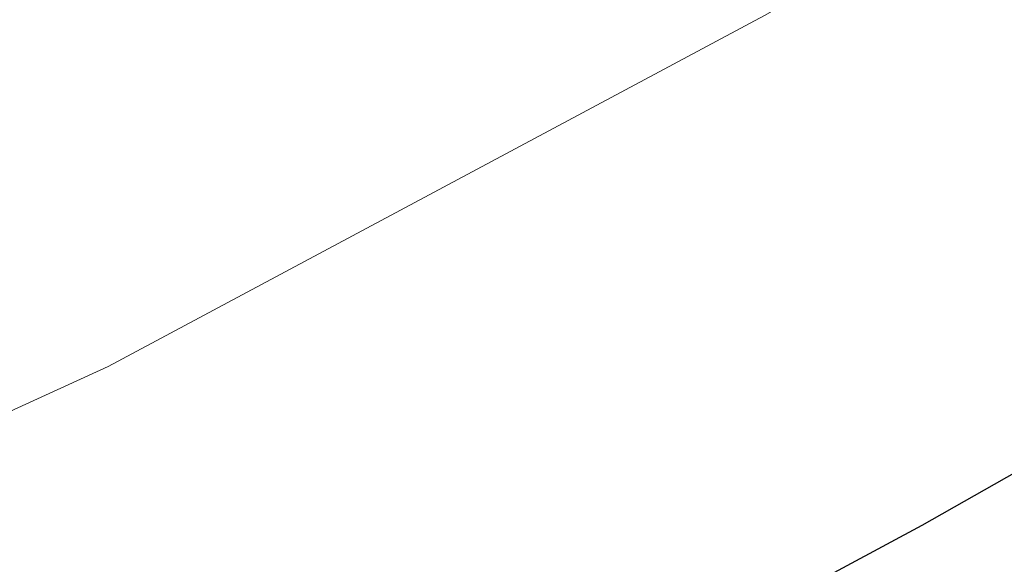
# Model space of a CAD drawing. Extents: x 1620613 to 1693141, y 557269 to 607790.
# Tile 154 of 256: x 1620817.839 to 1620819.08, y 607273.501 to 607274.187. Entities that reach past the tile are written whole.
import ezdxf

# ---------------------------------------------------------------- set-up
doc = ezdxf.new("R2010")
doc.units = 0
doc.header["$LTSCALE"] = 10
doc.header["$MEASUREMENT"] = 0
doc.linetypes.add('DGN Style 2', pattern=[7.346996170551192, 4.408197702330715, -2.938798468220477])
doc.linetypes.add('DGN Style 3', pattern=[10.28579463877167, 7.346996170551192, -2.938798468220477])
for name, color, linetype, lineweight in [('BD_X_Building', 241, 'Continuous', 0), ('DT_X_Contour_Major', 132, 'DGN Style 3', 30), ('DT_X_Contour_Minor', 136, 'DGN Style 3', 0), ('SV_X_Top_of_Bank', 97, 'DGN Style 2', 0)]:
    doc.layers.add(name, color=color, linetype=linetype, lineweight=lineweight)

# ---------------------------------------------------------------- blocks, each defined once
blk = doc.blocks.new('*U1004')
at = {"layer": 'DT_X_Contour_Major', "elevation": 1.400041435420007, "flags": 128}
blk.add_lwpolyline([(-21.93976150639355, 52.43080084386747), (-24.55939365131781, 50.56623233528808), (-25.07324931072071, 50.20075540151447), (-25.49211679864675, 49.90342538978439), (-25.81599611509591, 49.67424229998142), (-26.04488725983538, 49.51320613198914), (-26.5286127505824, 49.17463891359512), (-26.86069815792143, 48.89643813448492), (-27.49416026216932, 48.31576121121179), (-28.42899906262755, 47.43260814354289), (-29.66521455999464, 46.24697893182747), (-33.36362481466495, 42.68199950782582), (-34.63789799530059, 41.43113654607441), (-35.6869098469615, 40.35228222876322), (-36.51066036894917, 39.44543655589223), (-37.10914956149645, 38.71059952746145), (-39.37648935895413, 35.68271356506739), (-39.14461140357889, 34.72440318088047), (-39.11748551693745, 34.53703988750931), (-39.13548412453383, 34.38565445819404), (-39.19860722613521, 34.270246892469), (-39.30685482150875, 34.19081719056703), (-39.65568106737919, 34.02697513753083), (-39.80547600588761, 33.95399467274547), (-39.99324113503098, 33.85793481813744), (-40.21897645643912, 33.73879557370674), (-40.48268196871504, 33.59657693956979), (-41.23652359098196, 33.18655472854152), (-41.48677899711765, 33.04911515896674), (-41.67216399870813, 32.94431310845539), (-41.79267859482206, 32.87214857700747), (-41.8483227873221, 32.83262156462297), (-41.91021342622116, 32.77073289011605), (-41.93535763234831, 32.74787348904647), (-41.9643722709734, 32.72571179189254), (-41.99725734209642, 32.704247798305), (-42.03401284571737, 32.68348150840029), (-42.13718809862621, 32.62903500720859), (-42.17056614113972, 32.6109156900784), (-42.19331882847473, 32.59739261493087), (-42.20544616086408, 32.58846578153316), (-42.20694813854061, 32.58413519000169), (-42.19678627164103, 32.57871526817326), (-42.24759114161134, 32.55830200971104), (-42.40762715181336, 32.50112717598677), (-42.67689430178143, 32.40719076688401), (-43.05539259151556, 32.27649278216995), (-44.2103628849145, 31.87894938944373), (-44.59880446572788, 31.7446870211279), (-44.89790148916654, 31.64005746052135), (-45.107653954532, 31.5650607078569), (-45.22806186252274, 31.51969676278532), (-45.43002354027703, 31.43823665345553), (-45.49723870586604, 31.41096942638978), (-45.5474129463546, 31.39026282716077), (-45.58054626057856, 31.37611685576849), (-45.59663864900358, 31.36853151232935), (-45.61683045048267, 31.35705143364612), (-45.64332445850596, 31.34364673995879), (-45.70766263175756, 31.31204271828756), (-45.80984497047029, 31.26223936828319), (-45.94987147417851, 31.1942366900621), (-46.37373437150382, 30.98863044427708), (-46.60722330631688, 30.88066116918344), (-46.98979293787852, 30.71095802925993), (-47.52144326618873, 30.47952102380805), (-48.2021742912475, 30.18635015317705), (-50.21623128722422, 29.32224934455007), (-51.00338110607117, 28.98437580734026), (-51.85428781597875, 28.61883080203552), (-52.76895141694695, 28.22561432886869), (-53.7473719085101, 27.80472638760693), (-56.44150240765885, 26.64546325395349), (-57.53962421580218, 26.16893911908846), (-58.81339176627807, 25.60881406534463), (-60.26280505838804, 24.96508809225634), (-61.88786409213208, 24.23776120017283), (-66.45554917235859, 22.18675492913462), (-68.09062899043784, 21.45315311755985), (-69.57010463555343, 20.7906023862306), (-70.89397610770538, 20.1991027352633), (-72.06224340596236, 19.67865416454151), (-74.97015063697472, 18.38552608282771), (-76.15826667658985, 17.85616739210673), (-77.54168437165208, 17.23793738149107), (-79.12040372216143, 16.53083605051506), (-80.89442472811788, 15.73486339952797), (-85.88554961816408, 13.49377457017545), (-87.62136641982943, 12.71386338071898), (-89.0854731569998, 12.05494643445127), (-90.27786982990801, 11.51702373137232), (-91.19855643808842, 11.10009527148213), (-93.29144064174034, 10.1496117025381), (-94.07535680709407, 9.793956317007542), (-94.85744215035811, 9.439852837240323), (-95.6376966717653, 9.08730126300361), (-96.4161203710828, 8.736301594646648), (-98.48947580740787, 7.802371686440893), (-99.23885750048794, 7.464915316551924), (-99.93198600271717, 7.152993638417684), (-100.5688613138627, 6.866606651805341), (-101.1494834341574, 6.605754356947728), (-102.6228048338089, 5.94419449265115), (-103.1514858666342, 5.705517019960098), (-103.6325379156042, 5.485654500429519), (-104.065960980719, 5.284606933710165), (-104.4517550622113, 5.102374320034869), (-105.4170339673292, 4.641507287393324), (-105.7694686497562, 4.47372590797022), (-106.1028135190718, 4.316032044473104), (-106.4170685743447, 4.168425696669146), (-106.7122338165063, 4.030906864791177), (-107.4738880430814, 3.677640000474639), (-107.7785452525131, 3.536887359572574), (-108.1212762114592, 3.379579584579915), (-108.502080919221, 3.205716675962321), (-108.9209593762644, 3.015298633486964), (-110.0887335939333, 2.485443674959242), (-110.4712485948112, 2.312849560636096), (-110.7429629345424, 2.192458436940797), (-110.9038766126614, 2.124270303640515), (-110.9539896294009, 2.108285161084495), (-110.9398901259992, 2.13526210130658), (-110.9489432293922, 2.137609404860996), (-110.9866771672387, 2.124418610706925), (-111.0530919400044, 2.095689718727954), (-111.1481875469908, 2.05142272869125), (-111.4400169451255, 1.912659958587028), (-111.5377982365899, 1.866876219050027), (-111.612270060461, 1.833597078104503), (-111.6634324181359, 1.812822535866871), (-111.6912853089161, 1.804552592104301), (-111.7344803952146, 1.799172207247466), (-111.762095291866, 1.790682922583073), (-111.8125436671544, 1.769250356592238), (-111.885825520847, 1.734874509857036), (-111.9819408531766, 1.687555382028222), (-112.2686930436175, 1.544113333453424), (-112.3985299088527, 1.479032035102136), (-112.5729763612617, 1.391369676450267), (-112.7920324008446, 1.281126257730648), (-113.0556980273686, 1.148301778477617), (-114.3902266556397, 0.4757650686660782), (-114.7635977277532, -0.3447833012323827), (-114.8748791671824, -0.5615521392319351), (-115.048707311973, -0.8601950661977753), (-115.2850821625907, -1.240712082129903), (-115.5840037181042, -1.703103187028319), (-116.4645234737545, -3.045311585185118), (-116.8413496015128, -3.571592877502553), (-117.3114381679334, -4.14378045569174), (-117.8747891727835, -4.761874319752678), (-118.5314026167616, -5.425874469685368), (-120.4067217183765, -7.257749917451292), (-121.1277644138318, -7.920910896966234), (-121.8844031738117, -8.536487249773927), (-122.6766379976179, -9.104478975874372), (-123.5044688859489, -9.624886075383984), (-125.7594793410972, -10.94919217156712), (-126.6775372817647, -11.49014861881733), (-127.7404532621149, -12.11978838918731), (-128.9482272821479, -12.83811148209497), (-130.3008593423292, -13.64511789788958), (-134.101022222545, -15.91537943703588), (-135.3573783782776, -16.66637514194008), (-136.276324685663, -17.21666610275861), (-136.8578611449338, -17.56625231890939), (-137.1019877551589, -17.71513379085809), (-137.5155896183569, -17.98126051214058), (-138.0021783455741, -18.29434967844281), (-139.7976898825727, -19.44964814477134), (-142.9226688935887, -21.46037510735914), (-144.2252609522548, -22.26990701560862), (-145.7893028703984, -23.19045751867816), (-147.6147946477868, -24.22202661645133), (-149.7017362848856, -25.36461430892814), (-155.6155137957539, -28.55953961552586), (-157.5561379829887, -29.60797401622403), (-158.9426774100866, -30.35708323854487), (-159.7751320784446, -30.80686728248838), (-160.0535019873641, -30.95732614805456), (-160.0570420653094, -30.95944955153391), (-160.0854222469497, -30.97484128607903), (-160.1679077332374, -31.01942393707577), (-160.3044985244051, -31.09319750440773), (-161.5113554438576, -31.74477505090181), (-161.6256752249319, -31.79949204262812), (-161.6474569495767, -31.80970840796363), (-161.6638079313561, -31.81690736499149), (-161.6747281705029, -31.82108891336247), (-161.6802176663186, -31.8222530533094), (-161.6876153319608, -31.82133421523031), (-161.9299380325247, -31.95611541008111), (-162.6513578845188, -32.3611481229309), (-163.8518748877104, -33.03643235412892), (-165.5314890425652, -33.98196810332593), (-170.6492563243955, -36.86373212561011), (-172.5723847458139, -37.9128201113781), (-174.5034445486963, -38.89876105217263), (-176.4424357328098, -39.82155494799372), (-178.3893582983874, -40.68120179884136), (-183.5917269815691, -42.88939734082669), (-185.3273554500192, -43.62527062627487), (-186.6324643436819, -44.17674382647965), (-187.5070536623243, -44.54381694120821), (-187.9511234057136, -44.72648997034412), (-188.5612832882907, -44.96775126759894), (-188.7629008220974, -45.04776677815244), (-188.9101335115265, -45.10686733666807), (-189.0029813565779, -45.1450529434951), (-189.0414443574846, -45.16232359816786), (-189.0714992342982, -45.18049207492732), (-189.63210551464, -45.52159093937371), (-190.315957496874, -45.93774475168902), (-191.2688420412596, -46.51763481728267), (-196.3433792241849, -49.60583971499), (-202.8910931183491, -52.39049943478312), (-204.1230099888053, -52.91439581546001), (-205.0125975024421, -53.29265936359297), (-205.5598556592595, -53.52529007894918), (-205.7647844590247, -53.61228796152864), (-205.9841149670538, -53.70441025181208), (-206.304465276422, -53.83896245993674), (-207.5183382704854, -54.3488083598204), (-209.6463221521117, -55.24259532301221), (-210.5580805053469, -55.61734610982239), (-211.697367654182, -56.07125824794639), (-213.0641835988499, -56.60433173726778), (-214.6585283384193, -57.21656657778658), (-219.2134860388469, -58.95474128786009), (-220.7191495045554, -59.52947263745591), (-221.8199216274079, -59.95003565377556), (-222.5158024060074, -60.21643033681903), (-222.806791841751, -60.32865668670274), (-223.0429085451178, -60.42236917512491), (-223.366670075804, -60.54776194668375), (-224.1608671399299, -60.85365589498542), (-225.4254997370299, -61.34005101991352), (-227.1605678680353, -62.00694732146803), (-232.4146635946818, -64.02600569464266), (-234.3447776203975, -64.77087480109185), (-236.194547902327, -65.49118834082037), (-237.9639744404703, -66.18694631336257), (-239.6530572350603, -66.85814871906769), (-244.0501530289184, -68.61528104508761), (-245.5468302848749, -69.21262640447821), (-246.7390402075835, -69.6868132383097), (-247.6267827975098, -70.03784154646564), (-248.2100580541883, -70.26571132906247), (-249.3595022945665, -70.70915271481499), (-249.8617549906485, -70.88904846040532), (-250.5064298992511, -71.09615465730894), (-251.2935270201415, -71.33047130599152), (-252.2230463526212, -71.59199840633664), (-254.8916608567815, -72.32568460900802), (-255.9925903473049, -72.5987218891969), (-257.2939179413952, -72.8675690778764), (-258.7956436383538, -73.13222617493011), (-260.4977674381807, -73.39269318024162), (-265.3039617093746, -74.08168507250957), (-266.1266109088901, -74.56554924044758), (-264.9899128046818, -75.5003978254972), (-261.8938673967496, -76.8862308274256), (-256.8384746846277, -78.72304824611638), (-240.7449643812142, -84.22254058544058), (-235.4237471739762, -86.00029451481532), (-231.5302282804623, -87.20893704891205), (-229.0644077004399, -87.84846818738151), (-228.0262854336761, -87.91888793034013), (-227.1615571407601, -87.34785871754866), (-226.6587336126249, -87.28293034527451), (-225.7988092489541, -87.5164171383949), (-224.581784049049, -88.04831909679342), (-223.0076580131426, -88.87863622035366), (-218.3338541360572, -91.49070210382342), (-216.7270128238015, -92.33611458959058), (-215.4118417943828, -92.91330263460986), (-214.3883410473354, -93.22226623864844), (-213.6565105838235, -93.26300540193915), (-212.0938563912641, -93.0140105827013), (-211.4662516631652, -92.86694058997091), (-210.755428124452, -92.61247672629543), (-209.9613857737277, -92.25061899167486), (-209.0841246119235, -91.78136738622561), (-206.6338030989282, -90.38683794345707), (-205.8058606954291, -89.91874913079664), (-205.159774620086, -89.56037977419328), (-204.6955448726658, -89.31172987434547), (-204.4131714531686, -89.17279943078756), (-203.9026507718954, -88.9486108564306), (-203.5535843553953, -88.8066317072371), (-202.8892756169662, -88.54883569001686), (-201.9097245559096, -88.17522280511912), (-200.6149311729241, -87.68579305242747), (-196.7418257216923, -86.22622455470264), (-195.355017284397, -85.68387052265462), (-194.0994210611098, -85.15148479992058), (-192.9750370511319, -84.62906738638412), (-191.9818652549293, -84.11661828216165), (-189.5083567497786, -82.76337841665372), (-188.5476012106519, -82.26692584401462), (-187.5204659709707, -81.79249802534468), (-186.4269510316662, -81.34009496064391), (-185.2670563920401, -80.90971665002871), (-182.085497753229, -79.79140749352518), (-181.0110235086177, -79.41236451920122), (-180.1737697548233, -79.11396746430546), (-179.5737364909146, -78.89621632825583), (-179.21092371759, -78.759111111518), (-178.5597169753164, -78.50102509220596), (-178.274725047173, -78.3896349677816), (-177.9081543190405, -78.24902910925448), (-177.4600047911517, -78.07920751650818), (-176.9302764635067, -77.88017018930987), (-175.408895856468, -77.31044967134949), (-174.5538751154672, -76.98286888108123), (-173.1298483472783, -76.42741689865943), (-171.1368155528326, -75.64409372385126), (-168.5747767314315, -74.63289935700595), (-160.9839985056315, -71.63255278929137), (-158.4766794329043, -70.64185147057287), (-156.6478058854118, -69.92000744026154), (-155.4973778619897, -69.46702069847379), (-155.0253953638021, -69.28289124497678), (-154.6713694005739, -69.15035575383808), (-154.5121142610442, -69.0797579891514), (-154.2998683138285, -68.96736631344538), (-154.0346315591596, -68.81318072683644), (-153.7164039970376, -68.61720122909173), (-152.7971427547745, -68.0388640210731), (-152.4399201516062, -67.82467224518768), (-152.0576982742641, -67.61584982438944), (-151.6504771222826, -67.41239675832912), (-151.2182566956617, -67.21431304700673), (-150.0323365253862, -66.69324895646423), (-149.3015528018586, -66.38509097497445), (-147.9986417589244, -65.85141509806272), (-146.1236033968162, -65.09222132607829), (-143.6764377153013, -64.10750965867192), (-136.3878261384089, -61.18092135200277), (-133.9313332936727, -60.20287306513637), (-132.028313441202, -59.46366943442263), (-130.6787665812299, -58.96331045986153), (-129.8826927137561, -58.70179614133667), (-128.497793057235, -58.32288416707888), (-128.0267585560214, -58.18077637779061), (-127.6523297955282, -58.03863699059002), (-127.3745067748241, -57.89646600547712), (-127.1932894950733, -57.75426342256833), (-126.5730222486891, -57.09057764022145), (-125.4518074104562, -56.28434362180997), (-125.2397673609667, -56.13298969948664), (-125.0841678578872, -56.02445679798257), (-124.9850089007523, -55.95874491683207), (-124.9422904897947, -55.93585405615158), (-124.9036287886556, -55.93190645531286), (-124.8623317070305, -55.92013990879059), (-124.7674367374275, -55.88780096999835), (-124.6189438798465, -55.83488963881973), (-124.4168531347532, -55.76140591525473), (-123.8064806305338, -55.53801946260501), (-123.6182173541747, -55.46776073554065), (-123.5112069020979, -55.42452439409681), (-123.4854492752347, -55.40831043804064), (-123.5409444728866, -55.41911886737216), (-123.7972687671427, -55.48397119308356), (-123.8427438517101, -55.48782075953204), (-123.786925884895, -55.45073021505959), (-123.6298148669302, -55.37269955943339), (-123.3714107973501, -55.25372879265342), (-122.5472758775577, -54.88188659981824), (-122.2488896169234, -54.74987128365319), (-121.971832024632, -54.6327069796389), (-121.7161031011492, -54.53039368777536), (-121.4817028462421, -54.44293140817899), (-120.8850737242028, -54.22950001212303), (-120.6556228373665, -54.14126993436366), (-120.414742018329, -54.03665324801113), (-120.1624312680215, -53.91564995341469), (-119.8986905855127, -53.77826005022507), (-119.1801421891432, -53.3900381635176), (-118.9409370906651, -53.26113986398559), (-118.7622330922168, -53.16561138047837), (-118.6440301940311, -53.10345271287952), (-118.5863283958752, -53.07466386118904), (-118.5131250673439, -53.04238667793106), (-118.4701447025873, -53.02354976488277), (-118.3961061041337, -52.99124691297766), (-118.2910092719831, -52.94547812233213), (-117.7503630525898, -52.71032952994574), (-117.6174472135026, -52.65230406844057), (-117.522068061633, -52.61016308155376), (-117.4642255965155, -52.58390656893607), (-117.4439198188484, -52.57353453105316), (-117.4398199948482, -52.56705506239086), (-117.3827222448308, -52.54133328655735), (-117.2145038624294, -52.46902756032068), (-116.9351648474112, -52.35013788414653), (-116.5447051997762, -52.18466425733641), (-115.3553186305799, -51.68128931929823), (-114.8990938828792, -51.48572081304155), (-114.4224595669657, -51.27654649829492), (-113.9254156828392, -51.0537663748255), (-113.4079622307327, -50.81738044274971), (-112.0008735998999, -50.16887687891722), (-111.4547230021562, -49.91842484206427), (-110.8715876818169, -49.65344640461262), (-110.2514676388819, -49.37394156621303), (-109.5943628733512, -49.07991032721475), (-107.7927705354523, -48.27645848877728), (-107.090655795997, -47.96398079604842), (-106.3355058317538, -47.62913659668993), (-105.5273206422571, -47.27192589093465), (-104.6661002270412, -46.89234867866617), (-102.2987988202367, -45.85032077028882), (-101.2714422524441, -45.39665554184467), (-99.96484860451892, -44.81718078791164), (-98.37901787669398, -44.11189650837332), (-96.51395006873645, -43.28080270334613), (-91.16811980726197, -40.89680652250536), (-89.26102584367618, -40.0453804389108), (-87.54911664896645, -39.27909932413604), (-86.0323922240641, -38.59796317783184), (-84.71085256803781, -38.00197200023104), (-81.44699317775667, -36.52618881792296), (-80.293932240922, -36.00492454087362), (-79.28264397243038, -35.54796909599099), (-78.41312837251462, -35.1553224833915), (-77.68538544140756, -34.82698470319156), (-75.93376785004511, -34.03716239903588), (-75.10988197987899, -33.6668916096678), (-73.95193756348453, -33.14844596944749), (-72.45993460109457, -32.48182547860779), (-70.63387309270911, -31.66703013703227), (-65.31896434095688, -29.29667609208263), (-63.50355186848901, -28.48642948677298), (-62.04349601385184, -27.83345520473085), (-60.93879677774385, -27.33775324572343), (-60.18945415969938, -26.99932360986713), (-58.66501600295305, -26.30654101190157), (-58.14795203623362, -26.07113343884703), (-57.74008875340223, -25.88449766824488), (-57.44142615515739, -25.74663369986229), (-57.25196424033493, -25.65754153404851), (-56.89233338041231, -25.48499149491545), (-56.73431448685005, -25.40837477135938), (-56.52998095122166, -25.30793713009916), (-56.27933277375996, -25.18367857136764), (-55.98236995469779, -25.03559909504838), (-55.12871624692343, -24.60895926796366), (-54.8021015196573, -24.44762802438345), (-54.46249761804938, -24.28361416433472), (-54.10990454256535, -24.11691768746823), (-53.74432229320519, -23.94753859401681), (-52.75211739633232, -23.49228418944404), (-52.42637755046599, -23.34355442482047), (-52.19331168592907, -23.2388059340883), (-52.05291980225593, -23.17803871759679), (-52.00520189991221, -23.1612527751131), (-52.00151946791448, -23.17513196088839), (-51.98305213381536, -23.17130073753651), (-51.93041195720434, -23.14939767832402), (-51.84359893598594, -23.10942278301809), (-51.7226130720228, -23.05137605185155), (-51.35442030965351, -22.87248898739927), (-51.18149440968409, -22.78856505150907), (-50.93886128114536, -22.67095854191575), (-50.62652092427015, -22.51966945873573), (-50.24447333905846, -22.3346978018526), (-49.13273680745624, -21.79652995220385), (-48.77037147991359, -21.6214448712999), (-48.51707789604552, -21.49981551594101), (-48.37285605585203, -21.43164188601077), (-48.33770595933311, -21.41692398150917), (-48.38940136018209, -21.44895053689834), (-48.3976456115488, -21.45544617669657), (-48.38360681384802, -21.4509131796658), (-48.34728496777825, -21.43535154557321), (-48.28868007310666, -21.40876127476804), (-48.10268962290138, -21.32314903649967), (-48.03213329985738, -21.30118519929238), (-47.95995716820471, -21.29950286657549), (-47.88616122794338, -21.31810203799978), (-47.81074547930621, -21.35698271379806), (-47.45502576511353, -21.58574937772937), (-45.55152152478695, -20.24910547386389), (-45.08505867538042, -19.82915585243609), (-44.50145765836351, -19.14215437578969), (-43.80071847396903, -18.18810104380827), (-42.98284112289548, -16.96699585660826), (-40.64565062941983, -13.35464621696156), (-39.77070517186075, -12.12359074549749), (-38.89876166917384, -11.13968656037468), (-38.02982012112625, -10.40293366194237), (-37.16388052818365, -9.913332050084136), (-34.85871088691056, -8.937262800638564), (-34.08547835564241, -8.609855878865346), (-32.86025377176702, -8.091063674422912), (-32.50081392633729, -7.93886742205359), (-32.09393456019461, -7.67333186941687), (-31.14287634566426, -6.990872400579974), (-29.6476392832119, -5.891489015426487), (-27.60822337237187, -4.375181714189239), (-21.44420914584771, 0.2242029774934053), (-19.34036521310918, 1.7820458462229), (-17.65184408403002, 3.006035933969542), (-16.37864575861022, 3.896173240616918), (-15.52077023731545, 4.452457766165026), (-13.78686591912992, 5.490746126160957), (-13.19183777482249, 5.851244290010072), (-12.70718158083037, 6.154022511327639), (-12.33289733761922, 6.399080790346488), (-12.06898504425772, 6.586419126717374), (-11.51238152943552, 7.009028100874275), (-11.05634449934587, 7.306734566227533), (-10.10568604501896, 7.882897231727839), (-8.660406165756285, 8.737516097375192), (-6.720504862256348, 9.870591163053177), (-0.887939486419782, 13.26339960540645), (1.074877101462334, 14.40601187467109), (2.588902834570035, 15.28924235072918), (3.654137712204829, 15.91309103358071), (4.270581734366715, 16.27755792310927), (5.316044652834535, 16.90362723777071), (5.960527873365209, 17.29922631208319), (7.109880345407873, 18.01647154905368), (8.76410206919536, 19.05536294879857), (10.9231930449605, 20.41590051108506), (22.17697918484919, 27.51558351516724), (22.45916810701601, 27.57716344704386), (22.5727155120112, 27.45159017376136), (22.79241961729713, 27.04847895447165), (23.11828042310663, 26.36782978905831), (23.55029792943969, 25.40964267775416), (25.8140785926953, 20.2905142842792)], dxfattribs=at)
at = {"layer": 'DT_X_Contour_Minor', "transparency": 33554559, "elevation": 1.00004144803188, "flags": 128}
blk.add_lwpolyline([(-19.69856338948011, 52.66703538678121), (-22.97917621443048, 50.33200244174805), (-23.62268697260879, 49.87430905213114), (-24.14724232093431, 49.50195728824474), (-24.55284226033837, 49.21494715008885), (-24.83948679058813, 49.01327863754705), (-25.44526499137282, 48.58928477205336), (-25.8611415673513, 48.24088889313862), (-26.65443764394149, 47.51369665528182), (-27.82515322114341, 46.40770805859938), (-29.37328829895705, 44.92292310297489), (-34.00487450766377, 40.45843474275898), (-35.55615833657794, 38.95139871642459), (-36.73632016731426, 37.77865690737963), (-37.54535999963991, 36.94020931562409), (-37.98327783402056, 36.43605594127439), (-39.16094306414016, 34.86336003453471), (-39.04050473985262, 34.36560984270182), (-39.02641544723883, 34.2682926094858), (-39.03576399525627, 34.18966242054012), (-39.06855038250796, 34.12971927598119), (-39.12477461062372, 34.0884631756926), (-39.30595633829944, 34.00336296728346), (-39.40387001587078, 33.95451880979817), (-39.56172475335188, 33.87181149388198), (-39.77952055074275, 33.75524101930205), (-40.05725740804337, 33.6048073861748), (-41.49322521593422, 32.82376972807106), (-41.86682246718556, 32.51977822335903), (-41.94894109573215, 32.46183777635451), (-42.03518387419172, 32.41829850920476), (-42.12555080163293, 32.3891604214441), (-42.22004187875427, 32.37442351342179), (-42.67062325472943, 32.33925402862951), (-44.52491818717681, 31.70100150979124), (-44.87782919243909, 31.57921938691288), (-45.14186437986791, 31.48740981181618), (-45.31702374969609, 31.42557278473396), (-45.40330730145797, 31.39370830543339), (-45.51489568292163, 31.34869975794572), (-45.55203357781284, 31.33363400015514), (-45.57975597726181, 31.3221931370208), (-45.59806288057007, 31.31437716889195), (-45.60695428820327, 31.31018609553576), (-45.61811071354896, 31.30384309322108), (-45.63274925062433, 31.29643669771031), (-45.6682975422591, 31.2789747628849), (-45.72475558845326, 31.25145728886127), (-45.80212338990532, 31.21388427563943), (-46.03631719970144, 31.10028218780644), (-46.21665420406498, 31.01860475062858), (-46.58201985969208, 30.85877400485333), (-47.13241416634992, 30.62078995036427), (-47.86783712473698, 30.30465258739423), (-50.07566988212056, 29.35741520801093), (-50.93855268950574, 28.98703429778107), (-51.87132654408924, 28.58631960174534), (-52.87399144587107, 28.15527112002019), (-53.94654739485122, 27.69388885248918), (-56.89988465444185, 26.42309109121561), (-58.06257946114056, 25.91916534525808), (-59.33566093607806, 25.36048642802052), (-60.71912907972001, 24.74705433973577), (-62.21298389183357, 24.07886908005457), (-66.34377894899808, 22.22403749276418), (-67.84851839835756, 21.54901817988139), (-69.2646404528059, 20.915083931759), (-70.59214511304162, 20.32223474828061), (-71.83103237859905, 19.77047062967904), (-75.01657522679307, 18.35387973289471), (-76.27740395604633, 17.79226561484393), (-77.67073300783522, 17.16986643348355), (-79.19656238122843, 16.48668218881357), (-80.85489207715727, 15.74271288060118), (-85.45377169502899, 13.67774797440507), (-87.07017853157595, 12.95140588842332), (-88.4702393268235, 12.32110330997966), (-89.65395408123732, 11.78684023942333), (-90.62132279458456, 11.34861667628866), (-92.9125113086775, 10.30807318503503), (-93.7707048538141, 9.91871885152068), (-94.62689410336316, 9.531063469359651), (-95.48107905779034, 9.145107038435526), (-96.33325971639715, 8.76084955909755), (-98.60306907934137, 7.738428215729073), (-99.40987567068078, 7.375095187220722), (-100.1279384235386, 7.051912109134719), (-100.7572573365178, 6.768878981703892), (-101.2978324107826, 6.525995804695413), (-102.6210408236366, 5.93184059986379), (-103.1047424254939, 5.713238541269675), (-103.5634409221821, 5.503048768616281), (-103.9971363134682, 5.301271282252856), (-104.4058285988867, 5.107906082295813), (-105.4623372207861, 4.603481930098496), (-105.8398135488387, 4.423677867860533), (-106.1798610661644, 4.26258379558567), (-106.4824797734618, 4.120199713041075), (-106.747669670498, 3.996525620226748), (-107.4049376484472, 3.691674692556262), (-107.6804949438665, 3.564470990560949), (-108.0142158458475, 3.411498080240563), (-108.406100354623, 3.232755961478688), (-108.8561484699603, 3.028244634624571), (-110.1338282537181, 2.448522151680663), (-110.552566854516, 2.259257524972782), (-110.8505228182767, 2.126255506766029), (-111.0276961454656, 2.049516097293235), (-111.08408683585, 2.029039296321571), (-111.0734184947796, 2.049451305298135), (-111.080268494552, 2.051227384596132), (-111.1088197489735, 2.041246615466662), (-111.1590722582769, 2.01950899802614), (-111.2310260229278, 1.986014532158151), (-111.4518377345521, 1.881020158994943), (-111.5258236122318, 1.846378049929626), (-111.582172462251, 1.821197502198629), (-111.6208842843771, 1.805478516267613), (-111.6419590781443, 1.799221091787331), (-111.6746424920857, 1.795150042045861), (-111.6955372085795, 1.788726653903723), (-111.7337087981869, 1.772509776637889), (-111.7891572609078, 1.746499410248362), (-111.8618825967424, 1.710695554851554), (-112.0788526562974, 1.602160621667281), (-112.1770932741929, 1.55291708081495), (-112.3090875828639, 1.486587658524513), (-112.4748355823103, 1.403172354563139), (-112.6743372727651, 1.302671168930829), (-113.6841037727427, 0.7937985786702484), (-115.0783100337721, -2.270214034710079), (-115.3522554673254, -2.863819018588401), (-115.5765747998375, -3.331485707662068), (-115.7512680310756, -3.67321410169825), (-115.8763351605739, -3.88900420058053), (-116.1436793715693, -4.296526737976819), (-116.3361288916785, -4.53254616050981), (-116.712969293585, -4.934962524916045), (-117.2742005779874, -5.503775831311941), (-118.0198227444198, -6.238986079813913), (-120.2540030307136, -8.421409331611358), (-121.0628229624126, -9.181990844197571), (-121.8136475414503, -9.82691794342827), (-122.5064767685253, -10.35619062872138), (-123.1413106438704, -10.76980890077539), (-124.7568738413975, -11.71858507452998), (-125.4910743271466, -12.1518302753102), (-126.4820033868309, -12.73998374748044), (-127.7296610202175, -13.48304549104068), (-129.2340472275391, -14.38101550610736), (-133.5880485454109, -16.98214657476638), (-135.0237390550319, -17.84016853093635), (-136.0653095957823, -18.46338609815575), (-136.7127601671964, -18.85179927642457), (-136.9660907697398, -19.0054080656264), (-137.1161457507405, -19.10195898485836), (-137.6377050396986, -19.43754950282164), (-141.3087850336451, -21.79965801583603), (-142.3010540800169, -22.41467155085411), (-143.5292477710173, -23.13458965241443), (-144.9933661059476, -23.95941232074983), (-146.6934090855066, -24.88913955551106), (-155.1774338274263, -29.47264397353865), (-158.1466348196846, -30.92030429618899), (-158.713309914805, -31.19579288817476), (-159.1408204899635, -31.40183281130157), (-159.4291665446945, -31.53842406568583), (-159.5783480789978, -31.60556665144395), (-159.7906128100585, -31.69201532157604), (-159.8883121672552, -31.73380688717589), (-160.0222116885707, -31.79434508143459), (-160.1923113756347, -31.87362990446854), (-160.3986112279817, -31.97166135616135), (-160.9970110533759, -32.25807406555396), (-161.2066706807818, -32.35040008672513), (-161.3868496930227, -32.41256861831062), (-161.5375480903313, -32.44457966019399), (-161.6587658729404, -32.44643321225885), (-161.9427058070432, -32.41116603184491), (-162.2622683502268, -32.52707462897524), (-163.0080010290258, -32.90125080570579), (-164.1799038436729, -33.53369456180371), (-165.7779767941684, -34.42440589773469), (-170.6077315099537, -37.14399289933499), (-172.4226320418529, -38.13404136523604), (-174.2450176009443, -39.06449651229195), (-176.0748881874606, -39.93535834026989), (-177.9122438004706, -40.74662684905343), (-182.8218388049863, -42.83055178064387), (-184.4818742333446, -43.53374406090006), (-185.779784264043, -44.08037720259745), (-186.7155688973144, -44.47045120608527), (-187.2892281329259, -44.70396607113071), (-188.3361522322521, -45.11792686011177), (-188.6820914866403, -45.25521901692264), (-188.9347161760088, -45.35662489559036), (-189.0940263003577, -45.42214449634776), (-189.1600218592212, -45.451777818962), (-189.2115905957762, -45.4829516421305), (-189.4617345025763, -45.63511273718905), (-190.1734896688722, -46.0682156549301), (-191.3468560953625, -46.78226039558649), (-201.688822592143, -53.07604850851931), (-205.38679917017, -54.64874049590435), (-205.8096564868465, -54.82854462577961), (-206.0697906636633, -54.93912351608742), (-206.167201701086, -54.98047716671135), (-206.2714584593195, -55.02426665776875), (-208.0122552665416, -55.75542891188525), (-208.5894353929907, -55.98843138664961), (-209.5623374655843, -56.36879869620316), (-210.9309614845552, -56.89653084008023), (-212.695307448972, -57.57162781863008), (-217.9278592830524, -59.56837287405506), (-219.6532586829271, -60.22691584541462), (-220.9050430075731, -60.70498596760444), (-221.6832122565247, -61.00258324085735), (-221.9877664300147, -61.11970766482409), (-222.1684241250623, -61.19140899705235), (-222.5113793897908, -61.32394815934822), (-223.404751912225, -61.66778964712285), (-224.8485416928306, -62.22293346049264), (-226.8427487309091, -62.98937959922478), (-232.8945238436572, -65.31497240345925), (-235.0483319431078, -66.14522009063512), (-236.9709249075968, -66.89176854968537), (-238.6623027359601, -67.5546177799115), (-240.1224654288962, -68.13376778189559), (-243.7079457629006, -69.56656881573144), (-244.9504880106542, -70.0621904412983), (-245.9890045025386, -70.47445454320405), (-246.8234952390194, -70.80336112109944), (-247.453960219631, -71.0489101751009), (-248.8631658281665, -71.59256428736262), (-249.4288484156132, -71.79934764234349), (-250.068991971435, -72.0119571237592), (-250.7835964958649, -72.23039273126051), (-251.57266198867, -72.45465446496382), (-253.7761179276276, -73.0604539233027), (-254.6851475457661, -73.28589885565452), (-255.7596444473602, -73.50788405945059), (-256.9996086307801, -73.72640953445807), (-258.4050400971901, -73.94147528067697), (-262.3734803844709, -74.51037096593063), (-263.0527359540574, -74.90989415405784), (-262.1141724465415, -75.68179195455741), (-259.5577898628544, -76.8260643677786), (-255.3835882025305, -78.34271139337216), (-242.0952916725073, -82.8836029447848), (-237.6840457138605, -84.33988916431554), (-234.4165302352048, -85.3030791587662), (-232.2927452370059, -85.77317292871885), (-231.3126907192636, -85.75017047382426), (-230.2241859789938, -85.03136896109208), (-229.5912405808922, -84.9496382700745), (-228.508782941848, -85.24354733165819), (-226.9768130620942, -85.91309614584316), (-224.995330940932, -86.95828471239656), (-219.112028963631, -90.24630722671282), (-217.1124980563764, -91.31418354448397), (-215.5263818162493, -92.05179561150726), (-214.3536802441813, -92.45914342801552), (-213.5943933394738, -92.53622699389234), (-212.1208478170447, -92.30143083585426), (-211.5290315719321, -92.16274735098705), (-210.858741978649, -91.92279401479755), (-210.1099790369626, -91.58157082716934), (-209.28274274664, -91.13907778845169), (-206.9721481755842, -89.82406988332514), (-206.1693524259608, -89.3729833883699), (-205.4939111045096, -89.0059798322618), (-204.9458242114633, -88.72305921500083), (-204.5250917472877, -88.52422153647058), (-203.5729444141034, -88.10609831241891), (-203.0896583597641, -87.90451251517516), (-202.3539106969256, -87.61334754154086), (-201.3657014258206, -87.2326033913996), (-200.1250305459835, -86.76228006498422), (-196.4799593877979, -85.38864562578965), (-195.1748011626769, -84.87822341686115), (-193.9931298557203, -84.3771826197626), (-192.9349454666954, -83.88552323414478), (-192.0002479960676, -83.40324526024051), (-189.6723706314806, -82.12967921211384), (-188.7681808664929, -81.66245595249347), (-187.8015195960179, -81.21596070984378), (-186.7723868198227, -80.79019348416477), (-185.6807825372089, -80.38515427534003), (-182.6865424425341, -79.33268707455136), (-181.6753293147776, -78.97596076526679), (-180.8873700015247, -78.69513223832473), (-180.3226645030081, -78.49020149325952), (-179.9812128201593, -78.36116853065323), (-179.3683467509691, -78.11827767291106), (-179.0742228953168, -78.00374266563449), (-178.6515008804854, -77.84230578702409), (-178.1001807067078, -77.63396703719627), (-177.4202623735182, -77.37872641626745), (-175.4356826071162, -76.63554893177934), (-174.4497595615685, -76.25938664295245), (-172.9804252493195, -75.68828288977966), (-171.0276796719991, -74.92223767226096), (-168.5915228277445, -73.96125099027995), (-161.4505562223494, -71.13869788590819), (-159.0869534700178, -70.20488320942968), (-157.3518701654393, -69.52035400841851), (-156.2453063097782, -69.08511028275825), (-155.7672619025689, -68.89915203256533), (-155.3305027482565, -68.73564399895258), (-155.1340308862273, -68.64854807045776), (-154.8721846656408, -68.50989130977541), (-154.5449640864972, -68.31967371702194), (-154.1523691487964, -68.07789529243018), (-153.0182835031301, -67.36440505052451), (-152.5775806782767, -67.10015827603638), (-152.1060364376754, -66.84253563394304), (-151.6036507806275, -66.5915371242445), (-151.0704237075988, -66.34716274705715), (-149.6073629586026, -65.7043299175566), (-148.8065406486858, -65.3646077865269), (-147.5013692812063, -64.82756601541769), (-145.6918488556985, -64.09320460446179), (-143.3779793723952, -63.16152355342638), (-136.5351953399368, -60.41394789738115), (-134.2126801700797, -59.4912702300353), (-132.377222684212, -58.78391897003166), (-131.0288228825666, -58.29189411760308), (-130.1674807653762, -58.01519567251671), (-128.5199786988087, -57.56443502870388), (-127.9697858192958, -57.40625049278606), (-127.5548337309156, -57.26976736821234), (-127.275122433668, -57.15498565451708), (-127.1306519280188, -57.06190535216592), (-126.7720180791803, -56.67816723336), (-126.1237401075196, -56.21200879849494), (-125.9842667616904, -56.12277422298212), (-125.843680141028, -56.05485268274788), (-125.7019802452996, -56.00824417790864), (-125.5591670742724, -55.98294870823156), (-125.1768475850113, -55.94391150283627), (-125.0332902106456, -55.9244748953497), (-124.8893577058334, -55.89544297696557), (-124.7450500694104, -55.85681574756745), (-124.6003673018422, -55.80859320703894), (-124.2140464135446, -55.66720601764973), (-124.0948896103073, -55.62273741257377), (-124.0271598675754, -55.59537198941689), (-124.0108571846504, -55.58510974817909), (-124.0459815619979, -55.59195068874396), (-124.2082159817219, -55.63299743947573), (-124.2072954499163, -55.62203224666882), (-124.0828580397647, -55.5583516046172), (-123.8349037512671, -55.44195551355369), (-123.4634325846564, -55.27284397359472), (-122.3081536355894, -54.75159260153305), (-121.9045513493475, -54.57178320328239), (-121.5602037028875, -54.42329353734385), (-121.2751106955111, -54.30612360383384), (-121.0492723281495, -54.22027340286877), (-120.5260428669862, -54.03309917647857), (-120.3248199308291, -53.95572350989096), (-120.1135732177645, -53.86397717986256), (-119.8923027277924, -53.75786018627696), (-119.6610084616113, -53.63737252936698), (-119.0308587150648, -53.29691122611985), (-118.8210815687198, -53.18387050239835), (-118.6643624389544, -53.10009430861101), (-118.5607013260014, -53.04558264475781), (-118.5100982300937, -53.02033551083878), (-118.445900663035, -52.99202919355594), (-118.4082079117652, -52.9755096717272), (-118.3432778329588, -52.94718084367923), (-118.2511104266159, -52.90704270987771), (-117.7769766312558, -52.70082302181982), (-117.6604126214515, -52.64993608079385), (-117.5767673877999, -52.61297944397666), (-117.5260409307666, -52.58995311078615), (-117.5082332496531, -52.58085708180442), (-117.5046378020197, -52.57517474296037), (-117.4425207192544, -52.54752018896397), (-117.2588660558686, -52.46881828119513), (-116.9536738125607, -52.33906901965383), (-116.5269439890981, -52.15827240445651), (-115.2269476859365, -51.60808495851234), (-114.7389264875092, -51.39922886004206), (-114.2498601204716, -51.18530114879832), (-113.759748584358, -50.96630182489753), (-113.2685918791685, -50.74223088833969), (-111.95744710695, -50.13794624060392), (-111.4485363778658, -49.90457154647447), (-110.9051627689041, -49.65766094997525), (-110.327326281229, -49.39721445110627), (-109.7150269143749, -49.12323204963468), (-108.0362780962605, -48.37456444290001), (-107.3639307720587, -48.07542310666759), (-106.6059504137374, -47.73949980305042), (-105.7623370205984, -47.3667945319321), (-104.833090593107, -46.95730729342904), (-102.2409227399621, -45.8162987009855), (-101.1565342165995, -45.33762621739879), (-99.84749453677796, -44.75736521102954), (-98.31380370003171, -44.07551568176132), (-96.55546170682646, -43.29207762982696), (-91.56701484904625, -41.06745812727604), (-89.76278223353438, -40.26181413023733), (-88.09141953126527, -39.51334676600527), (-86.5529267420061, -38.82205603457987), (-85.14730386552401, -38.18794193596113), (-81.57613607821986, -36.57320651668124), (-80.31450878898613, -36.00286264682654), (-79.20800276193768, -35.5028826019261), (-78.25661799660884, -35.07326638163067), (-77.46035449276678, -34.7140139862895), (-75.54381349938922, -33.84982603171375), (-74.6826008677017, -33.4626414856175), (-73.53636871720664, -32.9492288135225), (-72.10511704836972, -32.3095880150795), (-70.38884586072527, -31.54371909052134), (-65.43209666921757, -29.33309779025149), (-63.72753570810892, -28.57223248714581), (-62.33141471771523, -27.94760255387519), (-61.24373369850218, -27.45920798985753), (-60.4644926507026, -27.1070487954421), (-58.797769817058, -26.34960476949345), (-58.23244526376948, -26.09222523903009), (-57.78651372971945, -25.88816966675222), (-57.45997521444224, -25.73743805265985), (-57.25282971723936, -25.64003039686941), (-56.85963241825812, -25.45137525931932), (-56.69481242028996, -25.37157956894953), (-56.49525040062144, -25.27368385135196), (-56.26094635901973, -25.15768810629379), (-55.99190029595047, -25.02359233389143), (-55.22812143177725, -24.64187023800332), (-54.92668235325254, -24.49329798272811), (-54.59519926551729, -24.3338727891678), (-54.23367216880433, -24.16359465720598), (-53.84210106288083, -23.98246358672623), (-52.75785276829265, -23.48497681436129), (-52.40194051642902, -23.32227899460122), (-52.14738998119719, -23.20730061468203), (-51.99420116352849, -23.14004167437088), (-51.94237406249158, -23.12050217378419), (-51.93931741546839, -23.13202275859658), (-51.92398838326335, -23.12884260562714), (-51.8802937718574, -23.11066170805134), (-51.8082335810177, -23.07748006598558), (-51.70780781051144, -23.02929767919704), (-51.40218498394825, -22.88081032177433), (-51.2431828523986, -22.80366298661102), (-50.99539357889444, -22.68358649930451), (-50.65881716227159, -22.5205808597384), (-48.98076792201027, -21.70824775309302), (-48.57046440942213, -21.50972802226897), (-48.27906813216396, -21.36896756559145), (-48.10657908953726, -21.28596638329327), (-48.0529972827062, -21.26072447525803), (-48.06865544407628, -21.27042508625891), (-48.07115256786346, -21.27239256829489), (-48.06690031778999, -21.27101955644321), (-48.05589869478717, -21.26630605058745), (-48.03814769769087, -21.25825205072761), (-47.9818125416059, -21.2323207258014), (-47.96044154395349, -21.22566803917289), (-47.93857991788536, -21.22515847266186), (-47.91622766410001, -21.23079202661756), (-47.89338478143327, -21.24256870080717), (-47.78563986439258, -21.31186046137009), (-47.20908225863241, -20.90700073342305), (-46.97236126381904, -20.63230061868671), (-46.50929439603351, -19.98171158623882), (-45.81988165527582, -18.95523363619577), (-44.90412304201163, -17.55286676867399), (-42.16030557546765, -13.31203656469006), (-41.1331361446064, -11.86680070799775), (-40.10949095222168, -10.71171579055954), (-39.08936999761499, -9.846781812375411), (-38.07277328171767, -9.271998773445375), (-33.76517537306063, -7.448048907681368), (-33.0203968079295, -7.132690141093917), (-32.59842122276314, -6.954014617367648), (-32.18856481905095, -6.692880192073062), (-31.27547729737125, -6.043483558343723), (-29.85915865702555, -5.005824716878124), (-27.93960889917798, -3.579903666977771), (-22.1498347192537, 0.740235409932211), (-20.14911241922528, 2.218233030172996), (-18.4892761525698, 3.412121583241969), (-17.17032592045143, 4.321901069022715), (-16.19226172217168, 4.947571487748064), (-14.03860523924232, 6.237213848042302), (-13.30746693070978, 6.678956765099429), (-12.7292943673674, 7.036953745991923), (-12.30408755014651, 7.311204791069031), (-12.03184647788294, 7.501709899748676), (-11.50982461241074, 7.898062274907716), (-11.08212105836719, 8.177272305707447), (-10.19052679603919, 8.71763811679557), (-8.835041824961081, 9.519159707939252), (-7.015666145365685, 10.5818370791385), (-1.545476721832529, 13.76385110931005), (0.3151866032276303, 14.84732790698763), (1.794534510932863, 15.71124777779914), (2.892567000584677, 16.35561072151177), (3.609284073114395, 16.78041673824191), (5.012109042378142, 17.62049021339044), (5.76226761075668, 18.07900135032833), (6.960624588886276, 18.82447965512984), (8.607179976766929, 19.85692512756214), (10.70193377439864, 21.17633776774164), (16.88554178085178, 25.07739436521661), (18.93543929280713, 26.37318279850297), (20.44742582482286, 27.33475565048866), (21.42150137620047, 27.96211292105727), (21.85766594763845, 28.25525461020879), (22.30355683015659, 28.59134500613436), (22.50757434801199, 28.57112496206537), (22.78520873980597, 28.25839703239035), (23.13646000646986, 27.65316121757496), (23.56132814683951, 26.75541751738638), (25.71581884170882, 21.88342851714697)], dxfattribs=at)

msp = doc.modelspace()

# ---------------------------------------------------------------- linework, layer by layer
at = {"layer": 'BD_X_Building', "extrusion": (-0.0872003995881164, -0.01757193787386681, 0.9960358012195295), "elevation": -150958.6532334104, "flags": 128}
msp.add_lwpolyline([(-275127.2193994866, 1702184.122064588), (-275127.2193994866, 1702158.994261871)], dxfattribs=at)
at = {"layer": 'SV_X_Top_of_Bank', "extrusion": (0.168901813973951, -0.4467975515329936, 0.8785465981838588), "elevation": 3356.978483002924, "flags": 128}
msp.add_lwpolyline([(1730947.770607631, -3965.265990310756), (1730946.805849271, -3964.96904812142), (1730946.663359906, -3964.804005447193), (1730941.67030618, -3965.055207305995), (1730939.350192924, -3965.361981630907), (1730937.749893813, -3967.172645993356), (1730926.574366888, -3968.532772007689), (1730874.446998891, -3968.466137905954), (1730864.586120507, -3969.339779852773), (1730855.732144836, -3969.748913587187), (1730845.815665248, -3968.420788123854), (1730844.088985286, -3969.592587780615), (1730838.536446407, -3969.077424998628), (1730833.231231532, -3969.713117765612)], dxfattribs=at)

# ---------------------------------------------------------------- block references
at = {"layer": 'DT_X_Contour_Minor', "transparency": 33554559}
msp.add_blockref('*U1004', (1621028.060791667, 607365.3311666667, 1050.599958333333), dxfattribs=at)

doc.saveas('drawing.dxf')
